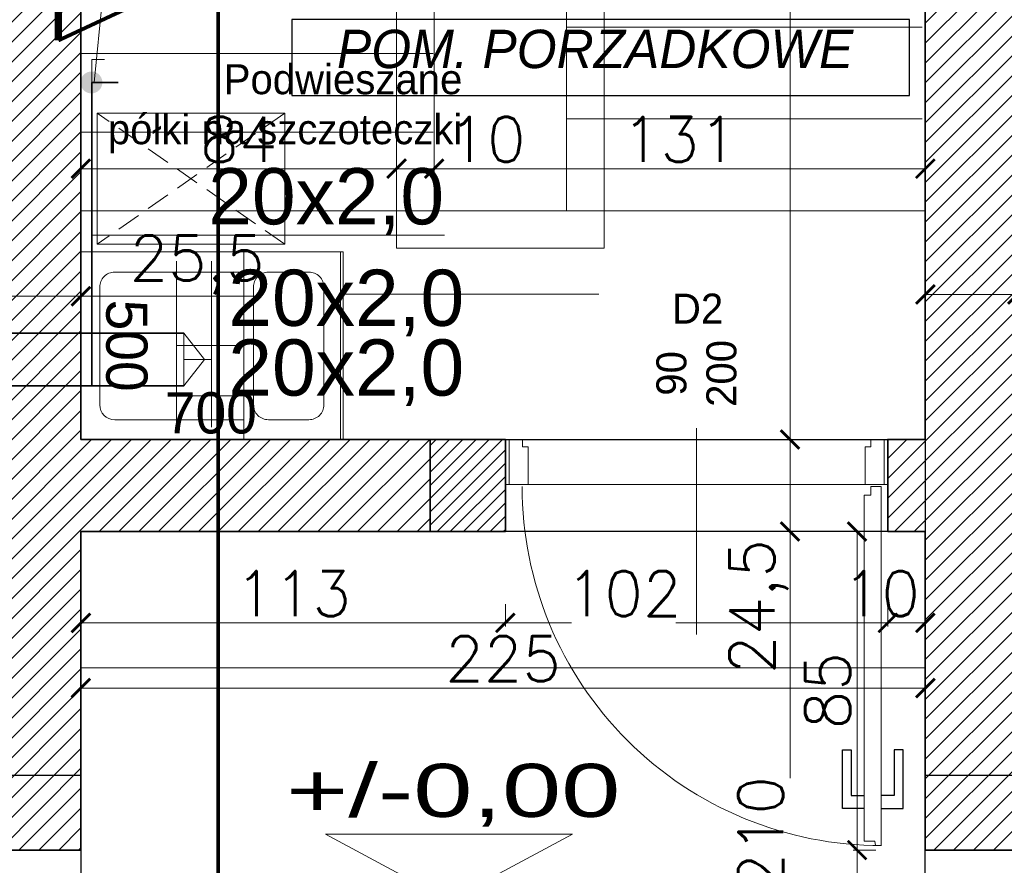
# Model space of a CAD drawing. Header units: millimetres. Extents: x -740 to 33545, y -26688 to 22494.
# Tile 129 of 256: x 10263 to 10526, y 9904 to 10129. Entities that reach past the tile are written whole.
import ezdxf
from ezdxf.lldxf.tags import DXFTag

# ---------------------------------------------------------------- set-up
doc = ezdxf.new("R2010")
doc.units = ezdxf.units.MM
doc.header["$MEASUREMENT"] = 0
doc.linetypes.add('ACAD_ISO10W100', pattern=[18, 12, -3, 0, -3])
doc.linetypes.add('DASHED2', pattern=[9.525, 6.35, -3.175])
doc.layers.get('Defpoints').update_dxf_attribs({"color": 252})
for name, color, linetype, lineweight in [('_Eko_Opis', 7, 'Continuous', 15), ('_IS_EKO_armatura', 7, 'Continuous', 15), ('_IS_EKO_opis', 7, 'Continuous', 18), ('_IS_EKO_W_Ciepła', 1, 'Continuous', 35), ('_IS_EKO_W_Urzadzenia', 7, 'Continuous', 15), ('_IS_EKO_woda_zimna', 5, 'Continuous', 35), ('A_istniejące ściany', 252, 'Continuous', 35), ('A_l.przerywana', 252, 'ICAD_ISO03W100', 9), ('A_opisy', 252, 'Continuous', 15), ('A_projektowane sciany', 252, 'Continuous', 35), ('A_wyposażenie', 252, 'Continuous', 9), ('A_ściany projektowane', 252, 'Continuous', 35), ('l. przerywana', 252, 'ICAD_ISO03W100', 9), ('l.przerywana', 252, 'ICAD_ISO03W100', 5), ('l.wypełnien', 252, 'Continuous', 5), ('Nowe_820-G Rysunki Obrazki_Nr_pióra__1', 252, 'Continuous', 13), ('wymiarowanie', 252, 'Continuous', 9)]:
    doc.layers.add(name, color=color, linetype=linetype, lineweight=lineweight)
for name, color, linetype in [('_I_EKO_PODKLAD 3', 252, 'Continuous'), ('D-opis', 252, 'Continuous'), ('stolarka', 252, 'Continuous'), ('tabelki opis', 252, 'Continuous'), ('TECHNOLOGIA KUCHNI', 252, 'Continuous')]:
    doc.layers.add(name, color=color, linetype=linetype)
doc.styles.add('Arial', font='arial.ttf')
doc.styles.add('ARIALL', font='GOTHIC.TTF', dxfattribs={"height": 40})
doc.styles.add('PROFILE', font='GOTHIC.TTF', dxfattribs={"width": 0.8})
doc.styles.add('ROMANS', font='romans')
doc.styles.add('styl2', font='simplex.shx')
tags = doc.linetypes.add('DASH', pattern=[15, 10, -5]).pattern_tags.tags
tags[6:7] = [DXFTag(74, 4), DXFTag(75, 0), DXFTag(340, '0'), DXFTag(46, 0.0), DXFTag(50, 0.0), DXFTag(44, 0.0), DXFTag(45, 0.0)]
tags[4:5] = [DXFTag(74, 4), DXFTag(75, 0), DXFTag(340, '0'), DXFTag(46, 0.0), DXFTag(50, 0.0), DXFTag(44, 0.0), DXFTag(45, 0.0)]
tags = doc.linetypes.add('ICAD_ISO03W100', pattern=[30, 12, -18]).pattern_tags.tags
tags[6:7] = [DXFTag(74, 4), DXFTag(75, 0), DXFTag(340, '0'), DXFTag(46, 1.0), DXFTag(50, 0.0), DXFTag(44, 0.0), DXFTag(45, 0.0)]
tags[4:5] = [DXFTag(74, 4), DXFTag(75, 0), DXFTag(340, '0'), DXFTag(46, 1.0), DXFTag(50, 0.0), DXFTag(44, 0.0), DXFTag(45, 0.0)]
doc.dimstyles.new('Skala 1-50', dxfattribs={"dimtxt": 12, "dimasz": 5, "dimexe": 1, "dimexo": 1, "dimgap": 1.5, "dimtad": 1, "dimdec": 1, "dimrnd": 0.5, "dimtxsty": 'styl2', "dimblk": 'ARCHTICK', "dimcen": 5, "dimadec": 0, "dimazin": 0, "dimtfac": 1, "dimtdec": 1, "dimtmove": 1, "dimatfit": 3, "dimldrblk": 'ARCHTICK', "dimfxl": 0, "dimlwd": -1, "dimlwe": -1, "dimarcsym": 0})
doc.dimstyles.new('Wymiary elementów w mm', dxfattribs={"dimscale": 0.5, "dimtxt": 14, "dimasz": 20, "dimexe": 0, "dimexo": 1, "dimgap": 3, "dimtad": 1, "dimdec": 0, "dimlfac": 10, "dimtxsty": 'Standard', "dimblk": 'OBLIQUE', "dimcen": 5, "dimse1": 1, "dimse2": 1, "dimsd1": 1, "dimsd2": 1, "dimclrd": 256, "dimclre": 256, "dimclrt": 252, "dimadec": 0, "dimazin": 0, "dimtfac": 1, "dimtdec": 0, "dimtmove": 0, "dimatfit": 3, "dimldrblk": 'OBLIQUE', "dimfxl": 0, "dimlwd": -1, "dimlwe": -1, "dimarcsym": 0})

# ---------------------------------------------------------------- blocks, each defined once
blk = doc.blocks.new('_ArchTick')
at = {"color": 0, "linetype": 'ByBlock', "const_width": 0.15}
blk.add_lwpolyline([(-0.5, -0.5), (0.5, 0.5)], dxfattribs=at)
blk = doc.blocks.new('*D1181')
at = {"layer": 'Defpoints', "color": 0}
for p in [(10254.19, 10079.07), (10279.59, 10078.25), (10279.59, 10055.46)]:
    blk.add_point(p, dxfattribs=at)
at = {"layer": 'wymiarowanie', "color": 0}
for p, q in [((10254.19, 10060.46), (10254.19, 10054.46)), ((10279.59, 10060.46), (10279.59, 10054.46)), ((10254.19, 10055.46), (10279.59, 10055.46)), ((10279.59, 10055.46), (10327.64, 10055.46))]:
    blk.add_line(p, q, dxfattribs=at)
at = {"layer": 'wymiarowanie', "color": 0, "xscale": 5, "yscale": 5, "zscale": 5, "rotation": 180}
blk.add_blockref('_ArchTick', (10254.19, 10055.46), dxfattribs=at)
at = {"layer": 'wymiarowanie', "color": 0, "xscale": 5, "yscale": 5, "zscale": 5}
blk.add_blockref('_ArchTick', (10279.59, 10055.46), dxfattribs=at)
at = {"layer": 'wymiarowanie', "color": 0, "insert": (10310.57, 10063.81), "char_height": 12, "attachment_point": 5, "style": 'styl2'}
blk.add_mtext('25,5', dxfattribs=at)
blk = doc.blocks.new('*D1183')
at = {"layer": 'Defpoints', "color": 0}
for p in [(10504.8, 10078.25), (10529.35, 10077.44), (10529.35, 10055.97)]:
    blk.add_point(p, dxfattribs=at)
at = {"layer": 'wymiarowanie', "color": 0}
for p, q in [((10504.8, 10060.97), (10504.8, 10054.97)), ((10529.35, 10060.97), (10529.35, 10054.97)), ((10504.8, 10055.97), (10529.35, 10055.97)), ((10529.35, 10055.97), (10577.4, 10055.97))]:
    blk.add_line(p, q, dxfattribs=at)
at = {"layer": 'wymiarowanie', "color": 0, "xscale": 5, "yscale": 5, "zscale": 5, "rotation": 180}
blk.add_blockref('_ArchTick', (10504.8, 10055.97), dxfattribs=at)
at = {"layer": 'wymiarowanie', "color": 0, "xscale": 5, "yscale": 5, "zscale": 5}
blk.add_blockref('_ArchTick', (10529.35, 10055.97), dxfattribs=at)
at = {"layer": 'wymiarowanie', "color": 0, "insert": (10560.33, 10064.32), "char_height": 12, "attachment_point": 5, "style": 'styl2'}
blk.add_mtext('24,5', dxfattribs=at)
blk = doc.blocks.new('*D1252')
at = {"layer": 'Defpoints', "color": 0}
for p in [(50, 5.49), (0, 0.31), (50, 0.31)]:
    blk.add_point(p, dxfattribs=at)
at = {"layer": '_I_EKO_PODKLAD 3', "color": 252, "ltscale": 0.6, "insert": (25, 12.5), "char_height": 11, "attachment_point": 5}
blk.add_mtext('500', dxfattribs=at)
blk = doc.blocks.new('_Oblique')
at = {"color": 0, "linetype": 'ByBlock', "lineweight": -2}
blk.add_line((-0.5, -0.5), (0.5, 0.5), dxfattribs=at)
blk = doc.blocks.new('*D1253')
at = {"layer": 'Defpoints', "color": 0}
for p in [(50, 69.96), (50, 69.96), (66.59, 0)]:
    blk.add_point(p, dxfattribs=at)
at = {"layer": '_I_EKO_PODKLAD 3', "color": 252, "ltscale": 0.6, "insert": (43, 34.98), "char_height": 11, "attachment_point": 5, "rotation": 90}
blk.add_mtext('700', dxfattribs=at)
blk = doc.blocks.new('*D2222')
at = {"layer": 'Defpoints', "color": 0}
for p in [(10468.72, 9992.74), (10499.8, 9992.74), (10443.84, 9782.76)]:
    blk.add_point(p, dxfattribs=at)
at = {"layer": 'wymiarowanie', "color": 0}
for p, q in [((10473.72, 9992.74), (10467.72, 9992.74)), ((10468.72, 9992.74), (10468.72, 9926.95)), ((10468.72, 9782.76), (10468.72, 9897.22)), ((10463.72, 9782.76), (10469.72, 9782.76))]:
    blk.add_line(p, q, dxfattribs=at)
at = {"layer": 'wymiarowanie', "color": 0, "xscale": 5, "yscale": 5, "zscale": 5}
for p, rotation in [((10468.72, 9992.74), 90), ((10468.72, 9782.76), 270)]:
    blk.add_blockref('_ArchTick', p, dxfattribs=dict(at, rotation=rotation))
at = {"layer": 'wymiarowanie', "color": 0, "insert": (10460.92, 9912.09), "char_height": 12, "attachment_point": 5, "rotation": 90, "style": 'styl2'}
blk.add_mtext('210', dxfattribs=at)
blk = doc.blocks.new('*D2223')
at = {"layer": 'Defpoints', "color": 0}
for p in [(10468.72, 10017.29), (10504.8, 10017.29), (10499.8, 9992.74)]:
    blk.add_point(p, dxfattribs=at)
at = {"layer": 'wymiarowanie', "color": 0}
for p, q in [((10473.72, 10017.29), (10467.72, 10017.29)), ((10468.72, 9992.74), (10468.72, 10017.29)), ((10473.72, 9992.74), (10467.72, 9992.74))]:
    blk.add_line(p, q, dxfattribs=at)
at = {"layer": 'wymiarowanie', "color": 0, "xscale": 5, "yscale": 5, "zscale": 5}
for p, rotation in [((10468.72, 10017.29), 90), ((10468.72, 9992.74), 270)]:
    blk.add_blockref('_ArchTick', p, dxfattribs=dict(at, rotation=rotation))
at = {"layer": 'wymiarowanie', "color": 0, "insert": (10460.38, 9972.7), "char_height": 12, "attachment_point": 5, "rotation": 90, "style": 'styl2'}
blk.add_mtext('24,5', dxfattribs=at)
blk = doc.blocks.new('*D2224')
at = {"layer": 'Defpoints', "color": 0}
for p in [(10468.72, 10249.75), (10494.8, 10249.75), (10504.8, 10017.29)]:
    blk.add_point(p, dxfattribs=at)
at = {"layer": 'wymiarowanie', "color": 0}
for p, q in [((10473.72, 10249.75), (10467.72, 10249.75)), ((10468.72, 10249.75), (10468.72, 10181.23)), ((10468.72, 10017.29), (10468.72, 10137.83)), ((10473.72, 10017.29), (10467.72, 10017.29))]:
    blk.add_line(p, q, dxfattribs=at)
at = {"layer": 'wymiarowanie', "color": 0, "xscale": 5, "yscale": 5, "zscale": 5}
for p, rotation in [((10468.72, 10249.75), 90), ((10468.72, 10017.29), 270)]:
    blk.add_blockref('_ArchTick', p, dxfattribs=dict(at, rotation=rotation))
at = {"layer": 'wymiarowanie', "color": 0, "insert": (10460.38, 10159.53), "char_height": 12, "attachment_point": 5, "rotation": 90, "style": 'styl2'}
blk.add_mtext('232,5', dxfattribs=at)
blk = doc.blocks.new('*D2478')
at = {"layer": 'Defpoints', "color": 0}
for p in [(10007.19, 9907.76), (10279.59, 9907.76), (10279.59, 9871.75)]:
    blk.add_point(p, dxfattribs=at)
at = {"layer": 'wymiarowanie', "color": 0}
for p, q in [((10007.19, 9876.75), (10007.19, 9870.75)), ((10279.59, 9876.75), (10279.59, 9870.75)), ((10007.19, 9871.75), (10279.59, 9871.75))]:
    blk.add_line(p, q, dxfattribs=at)
at = {"layer": 'wymiarowanie', "color": 0, "xscale": 5, "yscale": 5, "zscale": 5, "rotation": 180}
blk.add_blockref('_ArchTick', (10007.19, 9871.75), dxfattribs=at)
at = {"layer": 'wymiarowanie', "color": 0, "xscale": 5, "yscale": 5, "zscale": 5}
blk.add_blockref('_ArchTick', (10279.59, 9871.75), dxfattribs=at)
at = {"layer": 'wymiarowanie', "color": 0, "insert": (10143.39, 9880.09), "char_height": 12, "attachment_point": 5, "style": 'styl2'}
blk.add_mtext('272,5', dxfattribs=at)
blk = doc.blocks.new('*D2479')
at = {"layer": 'Defpoints', "color": 0}
for p in [(10279.59, 9907.76), (10504.8, 9907.76), (10504.8, 9871.75)]:
    blk.add_point(p, dxfattribs=at)
at = {"layer": 'wymiarowanie', "color": 0}
for p, q in [((10279.59, 9876.75), (10279.59, 9870.75)), ((10504.8, 9876.75), (10504.8, 9870.75)), ((10279.59, 9871.75), (10504.8, 9871.75))]:
    blk.add_line(p, q, dxfattribs=at)
at = {"layer": 'wymiarowanie', "color": 0, "xscale": 5, "yscale": 5, "zscale": 5, "rotation": 180}
blk.add_blockref('_ArchTick', (10279.59, 9871.75), dxfattribs=at)
at = {"layer": 'wymiarowanie', "color": 0, "xscale": 5, "yscale": 5, "zscale": 5}
blk.add_blockref('_ArchTick', (10504.8, 9871.75), dxfattribs=at)
at = {"layer": 'wymiarowanie', "color": 0, "insert": (10392.19, 9879.55), "char_height": 12, "attachment_point": 5, "style": 'styl2'}
blk.add_mtext('225', dxfattribs=at)
blk = doc.blocks.new('*D2480')
at = {"layer": 'Defpoints', "color": 0}
for p in [(10504.8, 9907.76), (10769.66, 9907.76), (10769.66, 9871.75)]:
    blk.add_point(p, dxfattribs=at)
at = {"layer": 'wymiarowanie', "color": 0}
for p, q in [((10504.8, 9876.75), (10504.8, 9870.75)), ((10769.66, 9876.75), (10769.66, 9870.75)), ((10504.8, 9871.75), (10698.86, 9871.75)), ((10769.66, 9871.75), (10728.38, 9871.75))]:
    blk.add_line(p, q, dxfattribs=at)
at = {"layer": 'wymiarowanie', "color": 0, "xscale": 5, "yscale": 5, "zscale": 5, "rotation": 180}
blk.add_blockref('_ArchTick', (10504.8, 9871.75), dxfattribs=at)
at = {"layer": 'wymiarowanie', "color": 0, "xscale": 5, "yscale": 5, "zscale": 5}
blk.add_blockref('_ArchTick', (10769.66, 9871.75), dxfattribs=at)
at = {"layer": 'wymiarowanie', "color": 0, "insert": (10713.62, 9879.55), "char_height": 12, "attachment_point": 5, "style": 'styl2'}
blk.add_mtext('265', dxfattribs=at)
blk = doc.blocks.new('*D2497')
at = {"layer": 'Defpoints', "color": 0}
for p in [(10279.59, 10137.53), (10363.8, 10137.53), (10363.8, 10089.49)]:
    blk.add_point(p, dxfattribs=at)
at = {"layer": 'wymiarowanie', "color": 0}
for p, q in [((10279.59, 10094.49), (10279.59, 10088.49)), ((10363.8, 10094.49), (10363.8, 10088.49)), ((10279.59, 10089.49), (10363.8, 10089.49))]:
    blk.add_line(p, q, dxfattribs=at)
at = {"layer": 'wymiarowanie', "color": 0, "xscale": 5, "yscale": 5, "zscale": 5, "rotation": 180}
blk.add_blockref('_ArchTick', (10279.59, 10089.49), dxfattribs=at)
at = {"layer": 'wymiarowanie', "color": 0, "xscale": 5, "yscale": 5, "zscale": 5}
blk.add_blockref('_ArchTick', (10363.8, 10089.49), dxfattribs=at)
at = {"layer": 'wymiarowanie', "color": 0, "insert": (10321.69, 10097.29), "char_height": 12, "attachment_point": 5, "style": 'styl2'}
blk.add_mtext('84', dxfattribs=at)
blk = doc.blocks.new('*D2498')
at = {"layer": 'Defpoints', "color": 0}
for p in [(10363.8, 10137.53), (10373.8, 10109.04), (10373.8, 10089.49)]:
    blk.add_point(p, dxfattribs=at)
at = {"layer": 'wymiarowanie', "color": 0}
for p, q in [((10363.8, 10094.49), (10363.8, 10088.49)), ((10373.8, 10094.49), (10373.8, 10088.49)), ((10363.8, 10089.49), (10373.8, 10089.49))]:
    blk.add_line(p, q, dxfattribs=at)
at = {"layer": 'wymiarowanie', "color": 0, "xscale": 5, "yscale": 5, "zscale": 5, "rotation": 180}
blk.add_blockref('_ArchTick', (10363.8, 10089.49), dxfattribs=at)
at = {"layer": 'wymiarowanie', "color": 0, "xscale": 5, "yscale": 5, "zscale": 5}
blk.add_blockref('_ArchTick', (10373.8, 10089.49), dxfattribs=at)
at = {"layer": 'wymiarowanie', "color": 0, "insert": (10387.88, 10097.29), "char_height": 12, "attachment_point": 5, "style": 'styl2'}
blk.add_mtext('10', dxfattribs=at)
blk = doc.blocks.new('*D2499')
at = {"layer": 'Defpoints', "color": 0}
for p in [(10373.8, 10109.04), (10504.8, 10108.69), (10504.8, 10089.49)]:
    blk.add_point(p, dxfattribs=at)
at = {"layer": 'wymiarowanie', "color": 0}
for p, q in [((10373.8, 10094.49), (10373.8, 10088.49)), ((10504.8, 10094.49), (10504.8, 10088.49)), ((10373.8, 10089.49), (10504.8, 10089.49))]:
    blk.add_line(p, q, dxfattribs=at)
at = {"layer": 'wymiarowanie', "color": 0, "xscale": 5, "yscale": 5, "zscale": 5, "rotation": 180}
blk.add_blockref('_ArchTick', (10373.8, 10089.49), dxfattribs=at)
at = {"layer": 'wymiarowanie', "color": 0, "xscale": 5, "yscale": 5, "zscale": 5}
blk.add_blockref('_ArchTick', (10504.8, 10089.49), dxfattribs=at)
at = {"layer": 'wymiarowanie', "color": 0, "insert": (10439.3, 10097.29), "char_height": 12, "attachment_point": 5, "style": 'styl2'}
blk.add_mtext('131', dxfattribs=at)
blk = doc.blocks.new('*D2662')
at = {"layer": 'Defpoints', "color": 0}
for p in [(10279.59, 9992.74), (10392.8, 9992.74), (10392.8, 9968.36)]:
    blk.add_point(p, dxfattribs=at)
at = {"layer": 'wymiarowanie', "color": 0}
for p, q in [((10279.59, 9973.36), (10279.59, 9967.36)), ((10392.8, 9973.36), (10392.8, 9967.36)), ((10279.59, 9968.36), (10392.8, 9968.36))]:
    blk.add_line(p, q, dxfattribs=at)
at = {"layer": 'wymiarowanie', "color": 0, "xscale": 5, "yscale": 5, "zscale": 5, "rotation": 180}
blk.add_blockref('_ArchTick', (10279.59, 9968.36), dxfattribs=at)
at = {"layer": 'wymiarowanie', "color": 0, "xscale": 5, "yscale": 5, "zscale": 5}
blk.add_blockref('_ArchTick', (10392.8, 9968.36), dxfattribs=at)
at = {"layer": 'wymiarowanie', "color": 0, "insert": (10336.19, 9976.16), "char_height": 12, "attachment_point": 5, "style": 'styl2'}
blk.add_mtext('113', dxfattribs=at)
blk = doc.blocks.new('*D2663')
at = {"layer": 'Defpoints', "color": 0}
for p in [(10392.8, 9992.74), (10494.8, 9992.74), (10494.8, 9968.36)]:
    blk.add_point(p, dxfattribs=at)
at = {"layer": 'wymiarowanie', "color": 0}
for p, q in [((10392.8, 9973.36), (10392.8, 9967.36)), ((10494.8, 9973.36), (10494.8, 9967.36)), ((10392.8, 9968.36), (10410.46, 9968.36)), ((10494.8, 9968.36), (10438.23, 9968.36))]:
    blk.add_line(p, q, dxfattribs=at)
at = {"layer": 'wymiarowanie', "color": 0, "xscale": 5, "yscale": 5, "zscale": 5, "rotation": 180}
blk.add_blockref('_ArchTick', (10392.8, 9968.36), dxfattribs=at)
at = {"layer": 'wymiarowanie', "color": 0, "xscale": 5, "yscale": 5, "zscale": 5}
blk.add_blockref('_ArchTick', (10494.8, 9968.36), dxfattribs=at)
at = {"layer": 'wymiarowanie', "color": 0, "insert": (10424.34, 9976.16), "char_height": 12, "attachment_point": 5, "style": 'styl2'}
blk.add_mtext('102', dxfattribs=at)
blk = doc.blocks.new('*D2664')
at = {"layer": 'Defpoints', "color": 0}
for p in [(10494.8, 9992.74), (10504.8, 9992.74), (10504.8, 9968.36)]:
    blk.add_point(p, dxfattribs=at)
at = {"layer": 'wymiarowanie', "color": 0}
for p, q in [((10494.8, 9973.36), (10494.8, 9967.36)), ((10504.8, 9973.36), (10504.8, 9967.36)), ((10494.8, 9968.36), (10504.8, 9968.36))]:
    blk.add_line(p, q, dxfattribs=at)
at = {"layer": 'wymiarowanie', "color": 0, "xscale": 5, "yscale": 5, "zscale": 5, "rotation": 180}
blk.add_blockref('_ArchTick', (10494.8, 9968.36), dxfattribs=at)
at = {"layer": 'wymiarowanie', "color": 0, "xscale": 5, "yscale": 5, "zscale": 5}
blk.add_blockref('_ArchTick', (10504.8, 9968.36), dxfattribs=at)
at = {"layer": 'wymiarowanie', "color": 0, "insert": (10493.05, 9976.16), "char_height": 12, "attachment_point": 5, "style": 'styl2'}
blk.add_mtext('10', dxfattribs=at)
blk = doc.blocks.new('*D2665')
at = {"layer": 'Defpoints', "color": 0}
for p in [(10279.59, 9979.98), (10504.8, 9979.98), (10504.8, 9950.97)]:
    blk.add_point(p, dxfattribs=at)
at = {"layer": 'wymiarowanie', "color": 0}
for p, q in [((10279.59, 9955.97), (10279.59, 9949.97)), ((10504.8, 9955.97), (10504.8, 9949.97)), ((10279.59, 9950.97), (10504.8, 9950.97))]:
    blk.add_line(p, q, dxfattribs=at)
at = {"layer": 'wymiarowanie', "color": 0, "xscale": 5, "yscale": 5, "zscale": 5, "rotation": 180}
blk.add_blockref('_ArchTick', (10279.59, 9950.97), dxfattribs=at)
at = {"layer": 'wymiarowanie', "color": 0, "xscale": 5, "yscale": 5, "zscale": 5}
blk.add_blockref('_ArchTick', (10504.8, 9950.97), dxfattribs=at)
at = {"layer": 'wymiarowanie', "color": 0, "insert": (10392.19, 9958.77), "char_height": 12, "attachment_point": 5, "style": 'styl2'}
blk.add_mtext('225', dxfattribs=at)
blk = doc.blocks.new('*D2793')
at = {"layer": 'Defpoints', "color": 0}
for p in [(10486.59, 9907.76), (10504.8, 9907.76), (10279.59, 9782.76)]:
    blk.add_point(p, dxfattribs=at)
at = {"layer": 'wymiarowanie', "color": 0}
for p, q in [((10491.59, 9907.76), (10485.59, 9907.76)), ((10486.59, 9782.76), (10486.59, 9907.76)), ((10481.59, 9782.76), (10487.59, 9782.76))]:
    blk.add_line(p, q, dxfattribs=at)
at = {"layer": 'wymiarowanie', "color": 0, "xscale": 5, "yscale": 5, "zscale": 5}
for p, rotation in [((10486.59, 9907.76), 90), ((10486.59, 9782.76), 270)]:
    blk.add_blockref('_ArchTick', p, dxfattribs=dict(at, rotation=rotation))
at = {"layer": 'wymiarowanie', "color": 0, "insert": (10478.79, 9845.26), "char_height": 12, "attachment_point": 5, "rotation": 90, "style": 'styl2'}
blk.add_mtext('125', dxfattribs=at)
blk = doc.blocks.new('*D2794')
at = {"layer": 'Defpoints', "color": 0}
for p in [(10486.59, 9992.74), (10504.8, 9992.74), (10504.8, 9907.76)]:
    blk.add_point(p, dxfattribs=at)
at = {"layer": 'wymiarowanie', "color": 0}
for p, q in [((10491.59, 9992.74), (10485.59, 9992.74)), ((10486.59, 9907.76), (10486.59, 9992.74)), ((10491.59, 9907.76), (10485.59, 9907.76))]:
    blk.add_line(p, q, dxfattribs=at)
at = {"layer": 'wymiarowanie', "color": 0, "xscale": 5, "yscale": 5, "zscale": 5}
for p, rotation in [((10486.59, 9992.74), 90), ((10486.59, 9907.76), 270)]:
    blk.add_blockref('_ArchTick', p, dxfattribs=dict(at, rotation=rotation))
at = {"layer": 'wymiarowanie', "color": 0, "insert": (10478.79, 9950.25), "char_height": 12, "attachment_point": 5, "rotation": 90, "style": 'styl2'}
blk.add_mtext('85', dxfattribs=at)
blk = doc.blocks.new('A$C0EED3E4A')
at = {"layer": '_I_EKO_PODKLAD 3', "lineweight": 9}
for p, q in [((0, 69.56), (50, 69.56)), ((0, 43.79), (50, 43.79)), ((5.38, 43.79), (44.76, 43.79)), ((5.38, 9.34), (5.38, 43.79)), ((11.77, 25.85), (11.77, 43.79)), ((24.97, 25.85), (24.97, 43.79)), ((38.36, 25.85), (38.36, 43.79)), ((44.76, 43.79), (44.76, 9.34)), ((2.47, 35.13), (46.72, 35.13)), ((2.47, 25.85), (46.72, 25.85)), ((40.76, 5.34), (9.38, 5.34))]:
    blk.add_line(p, q, dxfattribs=at)
blk.add_lwpolyline([(0, 0.31), (50, 0.31), (50, 70.31), (0, 70.31)], close=True, dxfattribs=at)
blk.add_lwpolyline([(9.38, 65.13), (40.76, 65.13, -0.414214), (44.76, 61.13), (44.76, 50.35, -0.414214), (40.76, 46.35), (9.38, 46.35, -0.414214), (5.38, 50.35), (5.38, 61.13, -0.414214)], format="xyb", close=True, dxfattribs=at)
for centre, start, end in [((9.38, 9.34), 180, 270), ((40.76, 9.34), 270, 0)]:
    blk.add_arc(centre, 4, start, end, dxfattribs=at)
at = {"layer": '_I_EKO_PODKLAD 3'}
for base, p1, p2, angle, picture, middle in [((50, 69.96), (66.59, 0), (50, 69.96), 90, '*D1253', (43, 34.98)), ((50, 5.49), (0, 0.31), (50, 0.31), 0, '*D1252', (25, 12.5))]:
    dim = blk.add_linear_dim(base=base, p1=p1, p2=p2, angle=angle, dimstyle='Wymiary elementów w mm', override={"dimtxt": 22}, dxfattribs=at)
    dim.commit()
    dim.dimension.update_dxf_attribs({"geometry": picture, "text_midpoint": middle})
blk = doc.blocks.new('zlew porzadkowy')
at = {"layer": 'TECHNOLOGIA KUCHNI', "rotation": 270}
blk.add_blockref('A$C0EED3E4A', (185491.89, -816814.32), dxfattribs=at)

msp = doc.modelspace()

# ---------------------------------------------------------------- hatches: boundary and pattern name
at = {"layer": '_IS_EKO_armatura', "linetype": 'ByBlock'}
msp.add_hatch(color=256, dxfattribs=at).paths.add_polyline_path([(10279.86, 10111.05, -1), (10284.94, 10113.93, -1)])
at = {"layer": 'l.wypełnien'}
h = msp.add_hatch(dxfattribs=at)
h.set_pattern_fill('ANSI31', color=256, scale=30, style=0)
h.paths.add_polyline_path([(10179.68, 10402.52), (10279.59, 10402.52), (10279.59, 10396.52), (10273.59, 10396.52), (10273.59, 10123.69), (10279.59, 10126.48), (10279.59, 10017.29), (10316.23, 10017.29), (10316.23, 9992.74), (10279.59, 9992.74), (10279.59, 9927.76), (10254.19, 9927.76), (10254.19, 10359.34), (10179.68, 10359.34)])
h.paths.add_polyline_path([(10260.11, 10246.37), (10272.71, 10246.37), (10272.71, 10279.87), (10260.11, 10279.87)], flags=24)
h.paths.add_polyline_path([(10504.8, 10309.84), (10504.8, 10297.84), (10504.8, 10254.75), (10504.8, 10017.29), (10504.8, 9992.74), (10504.8, 9927.76), (10529.35, 9927.76), (10529.35, 10281.34), (10542.35, 10281.34), (10542.35, 10359.34), (10636.35, 10359.34), (10635.51, 10402.52), (10504.8, 10402.52), (10504.8, 10396.52)])
h.paths.add_polyline_path([(10504.8, 10396.52), (10510.8, 10396.52), (10510.8, 10309.84), (10504.8, 10309.84)], flags=16)
h.paths.add_polyline_path([(10504.8, 10392.52), (10504.8, 10309.84), (10510.8, 10309.84), (10510.8, 10396.52), (10504.8, 10396.52)], flags=0)
h.paths.add_polyline_path([(10515.95, 10326.34), (10515.95, 10347.34), (10530.35, 10347.34), (10530.35, 10326.34)], flags=16)
h.paths.add_polyline_path([(10515.95, 10347.34), (10515.95, 10326.34), (10530.35, 10326.34), (10530.35, 10347.34)], flags=0)
h.paths.add_polyline_path([(10515.95, 10297.84), (10515.95, 10293.34), (10530.35, 10293.34), (10530.35, 10314.34), (10515.95, 10314.34), (10515.95, 10309.84)], flags=16)
h.paths.add_polyline_path([(10515.95, 10297.84), (10515.95, 10309.84), (10515.95, 10314.34), (10530.35, 10314.34), (10530.35, 10293.34), (10515.95, 10293.34)], flags=0)
h.paths.add_polyline_path([(10504.8, 10254.75), (10504.8, 10297.84), (10510.8, 10297.84), (10510.8, 10254.75)], flags=16)
h.paths.add_polyline_path([(10510.8, 10254.75), (10510.8, 10297.84), (10504.8, 10297.84), (10504.8, 10259.75), (10504.8, 10254.75)], flags=0)
h.paths.add_polyline_path([(10504.8, 10297.84), (10510.8, 10297.84), (10510.8, 10309.84), (10504.8, 10309.84)], flags=16)
h.paths.add_polyline_path([(10504.8, 10309.84), (10510.8, 10309.84), (10510.8, 10297.84), (10504.8, 10297.84)], flags=0)
h.paths.add_polyline_path([(10510.8, 10309.84), (10515.95, 10309.84), (10515.95, 10297.84), (10510.8, 10297.84)], flags=16)
h.paths.add_polyline_path([(10510.84, 10326.02), (10523.45, 10326.02), (10523.45, 10359.52), (10510.84, 10359.52)], flags=8)
h.paths.add_polyline_path([(10510.84, 10326.02), (10523.45, 10326.02), (10523.45, 10359.52), (10510.84, 10359.52)], flags=8)
h.paths.add_polyline_path([(9506.72, 10359.34), (9506.72, 10402.52), (9858.19, 10402.52), (9858.19, 10359.34)])
h.paths.add_polyline_path([(10000.19, 10359.34), (10089.09, 10359.34), (10089.09, 10402.52), (10000.19, 10402.52)])
h.paths.add_polyline_path([(10273.59, 10123.69), (10273.59, 10396.52), (10279.59, 10396.52), (10279.59, 10359.34), (10279.59, 10126.48)])
h.paths.add_polyline_path([(10372.72, 9992.74), (10372.72, 10017.29), (10316.23, 10017.29), (10316.23, 9992.74)])
h.paths.add_polyline_path([(9858.19, 10359.34), (9858.19, 10402.52), (9878.19, 10402.52), (9878.19, 10359.34)])
h.paths.add_polyline_path([(10000.19, 10359.34), (10000.19, 10402.52), (9980.19, 10402.52), (9980.19, 10359.34)])
h.paths.add_polyline_path([(10279.59, 9907.76), (10279.59, 9927.76), (10254.19, 9927.76), (10254.19, 9907.76)])
h.paths.add_polyline_path([(10529.35, 9907.76), (10529.35, 9927.76), (10504.8, 9927.76), (10504.8, 9907.76)])
h.paths.add_polyline_path([(10494.8, 10017.29), (10494.8, 9992.74), (10504.8, 9992.74), (10504.8, 10017.29)])
h = msp.add_hatch(dxfattribs=at)
h.set_pattern_fill('ANSI31', color=256, scale=20, style=0)
h.paths.add_polyline_path([(10372.72, 9992.74), (10372.72, 10017.29), (10392.8, 10017.29), (10392.8, 9992.74)])

# ---------------------------------------------------------------- linework, layer by layer
at = {"layer": '_Eko_Opis', "ltscale": 0.2}
msp.add_line((10283.15, 10112.49), (10288.89, 10171.09), dxfattribs=at)
at = {"layer": '_IS_EKO_armatura', "linetype": 'ByBlock'}
for p, q in [((10285.91, 10118.62), (10282.5, 10118.59)), ((10282.5, 10118.59), (10282.54, 10112.49))]:
    msp.add_line(p, q, dxfattribs=at)
at = {"layer": '_IS_EKO_opis'}
msp.add_line((10282.47, 10071.75), (10376.58, 10071.75), dxfattribs=at)
at = {"layer": '_IS_EKO_W_Ciepła', "linetype": 'ByBlock'}
msp.add_line((10307.02, 10045.6), (10238.19, 10045.6), dxfattribs=at)
at = {"layer": '_IS_EKO_W_Urzadzenia'}
for p, q in [((10307.02, 10031.6), (10307.02, 10045.6)), ((10312.56, 10038.6), (10307.02, 10045.6)), ((10307.02, 10031.6), (10312.56, 10038.6)), ((10307.04, 10038.6), (10314.41, 10038.6))]:
    msp.add_line(p, q, dxfattribs=at)
at = {"layer": '_IS_EKO_woda_zimna', "linetype": 'ByBlock'}
for p, q in [((10289.54, 10112.49), (10282.54, 10112.49)), ((10282.54, 10112.49), (10282.54, 10031.6)), ((10307.02, 10031.6), (10246.19, 10031.6))]:
    msp.add_line(p, q, dxfattribs=at)
at = {"layer": 'A_istniejące ściany'}
for points in [[(10504.8, 10402.52), (10504.8, 10017.29)], [(10279.59, 10017.29), (10279.59, 10359.34)], [(10372.72, 10017.29), (10279.59, 10017.29)], [(10372.72, 9992.74), (10372.72, 10017.29)], [(10279.59, 9992.74), (10372.72, 9992.74)], [(10279.59, 9907.76), (10279.59, 9992.74)], [(10504.8, 9992.74), (10504.8, 9907.76)]]:
    msp.add_lwpolyline(points, dxfattribs=at)
at = {"layer": 'A_l.przerywana', "ltscale": 0.3}
msp.add_lwpolyline([(10392.8, 10005.29), (10392.8, 10017.29), (10494.8, 10017.29), (10494.8, 10005.29)], close=True, dxfattribs=at)
msp.add_lwpolyline([(10494.8, 10005.29), (10494.8, 10017.29)], dxfattribs=at)
at = {"layer": 'A_opisy', "ltscale": 0.3}
for points in [[(10443.8, 10046.29), (10443.8, 10020.29), (10430.8, 10020.29), (10430.8, 10046.29)], [(10456.8, 10046.29), (10456.8, 10020.29), (10443.8, 10020.29), (10443.8, 10046.29)]]:
    msp.add_lwpolyline(points, close=True, dxfattribs=at)
at = {"layer": 'A_projektowane sciany'}
for p, q in [((10392.8, 10017.29), (10392.8, 10005.29)), ((10494.8, 10017.29), (10494.8, 10005.29))]:
    msp.add_line(p, q, dxfattribs=at)
at = {"layer": 'A_wyposażenie', "linetype": 'DASHED2'}
for p, q in [((10333.96, 10104.33), (10283.96, 10069.33)), ((10333.96, 10069.33), (10283.96, 10104.33)), ((10333.96, 10104.33), (10283.96, 10069.33)), ((10333.96, 10069.33), (10283.96, 10104.33))]:
    msp.add_line(p, q, dxfattribs=at)
at = {"layer": 'A_wyposażenie'}
msp.add_lwpolyline([(10283.96, 10104.33), (10283.96, 10069.33), (10333.96, 10069.33), (10333.96, 10104.33)], close=True, dxfattribs=at)
msp.add_lwpolyline([(10283.96, 10104.33), (10283.96, 10069.33), (10333.96, 10069.33), (10333.96, 10104.33)], close=True, dxfattribs=at)
at = {"layer": 'A_ściany projektowane'}
for points in [[(10372.72, 10017.29), (10392.8, 10017.29), (10392.8, 9992.74), (10372.72, 9992.74)], [(10504.8, 10017.29), (10494.8, 10017.29), (10494.8, 9992.74), (10504.8, 9992.74)], [(10279.59, 9907.76), (10007.19, 9907.76)], [(10504.8, 9907.76), (10769.66, 9907.76)]]:
    msp.add_lwpolyline(points, dxfattribs=at)
at = {"layer": 'D-opis', "linetype": 'DASH', "lineweight": 0, "ltscale": 2.5, "const_width": 1}
msp.add_lwpolyline([(10316.23, 9432.01), (10316.23, 10977.35)], dxfattribs=at)
at = {"layer": 'l. przerywana', "ltscale": 0.3}
msp.add_lwpolyline([(10363.8, 10181.56), (10363.8, 10068.25), (10419.13, 10068.25), (10419.13, 10249.75)], dxfattribs=at)
at = {"layer": 'l.przerywana', "ltscale": 0.3}
for p, q in [((10409.13, 10249.75), (10409.13, 10078.25)), ((10373.8, 10078.25), (10373.8, 10181.56)), ((10279.59, 10120.25), (10373.57, 10120.25)), ((10279.59, 10099.25), (10373.57, 10099.25)), ((10279.59, 10078.25), (10374.41, 10078.25)), ((10374.41, 10078.25), (10504.8, 10078.25)), ((10279.59, 9956.33), (10504.8, 9956.33))]:
    msp.add_line(p, q, dxfattribs=at)
for points in [[(10409.13, 10127.25), (10503.95, 10127.25)], [(10409.13, 10102.75), (10503.95, 10102.75)]]:
    msp.add_lwpolyline(points, dxfattribs=at)
at = {"layer": 'l.przerywana', "lineweight": 30, "ltscale": 0.3}
for points in [[(10254.19, 9927.76), (10279.59, 9927.76), (10279.59, 9762.76), (10254.19, 9762.76)], [(10504.8, 9927.76), (10529.35, 9927.76), (10529.35, 9762.99), (10504.8, 9762.76)]]:
    msp.add_lwpolyline(points, close=True, dxfattribs=at)
at = {"layer": 'l.wypełnien', "linetype": 'ACAD_ISO10W100', "const_width": 2}
msp.add_lwpolyline([(10273.59, 10123.69), (10273.59, 10396.52), (10510.8, 10396.52), (10510.8, 10254.75)], dxfattribs=at)
at = {"layer": 'l.wypełnien', "linetype": 'ACAD_ISO10W100', "elevation": 2}
msp.add_lwpolyline([(10510.8, 10254.75, 2, 2, 0), (10368.8, 10254.83, 1, 1, 0), (10368.8, 10168.07, 1, 1, 0), (10273.59, 10123.69, 0, 0, 0)], format="xyseb", dxfattribs=at)
at = {"layer": 'Nowe_820-G Rysunki Obrazki_Nr_pióra__1', "linetype": 'Continuous', "lineweight": 13}
msp.add_lwpolyline([(10279.59, 9917.38), (10279.59, 9907.22)], dxfattribs=at)
at = {"layer": 'stolarka', "lineweight": 9}
for points in [[(10398.85, 10015.32), (10397.33, 10015.32), (10397.33, 10017.29), (10393.8, 10017.29), (10393.8, 10005.29), (10398.85, 10005.29), (10398.85, 10015.32)], [(10488.8, 10015.32), (10490.31, 10015.32), (10490.31, 10017.29), (10493.85, 10017.29), (10493.85, 10005.29), (10488.8, 10005.29), (10488.8, 10015.32)], [(10490.26, 10004.72), (10493.05, 10004.72), (10493.05, 9908.95), (10491.55, 9908.96), (10491.37, 9910.11), (10488.52, 9910.11), (10488.52, 10002.41), (10490.26, 10002.41), (10490.26, 10004.72)]]:
    msp.add_lwpolyline(points, dxfattribs=at)
at = {"layer": 'stolarka'}
for points in [[(10488.52, 9918.86), (10482.72, 9918.86), (10482.72, 9934.53), (10485.04, 9934.53), (10485.04, 9922.34), (10488.52, 9922.34)], [(10493.05, 9918.86), (10498.85, 9918.86), (10498.85, 9934.53), (10496.53, 9934.53), (10496.53, 9922.34), (10493.05, 9922.34)]]:
    msp.add_lwpolyline(points, dxfattribs=at)
at = {"layer": 'stolarka', "linetype": 'ICAD_ISO03W100', "lineweight": 13, "ltscale": 0.3}
msp.add_arc((10493.05, 10004.72), 95.77, 180.0003, 270.0531, dxfattribs=at)
at = {"layer": 'tabelki opis'}
msp.add_lwpolyline([(10335.85, 10109.04), (10500.58, 10109.04), (10500.58, 10129.32), (10335.85, 10129.32), (10335.85, 10109.04)], dxfattribs=at)
at = {"layer": 'wymiarowanie'}
msp.add_line((10417.75, 10056.04), (10349.59, 10055.98), dxfattribs=at)
at = {"layer": 'wymiarowanie', "linetype": 'ByBlock'}
msp.add_lwpolyline([(10377.75, 9894.27), (10410.7, 9912), (10344.8, 9912)], close=True, dxfattribs=at)

# ---------------------------------------------------------------- block references
at = {"layer": '_I_EKO_PODKLAD 3'}
msp.add_blockref('zlew porzadkowy', (-175212.62, 826881.61), dxfattribs=at)

# ---------------------------------------------------------------- texts
at = {"layer": '_IS_EKO_opis', "color": 5, "char_height": 15, "width": 58.847, "attachment_point": 1, "style": 'Arial'}
for insert in [(10313.55, 10089.63), (10318.91, 10043.96)]:
    msp.add_mtext('20x2,0', dxfattribs=dict(at, insert=insert))
at = {"layer": '_IS_EKO_opis', "color": 1, "insert": (10318.91, 10062.56), "char_height": 15, "width": 58.847, "attachment_point": 1, "style": 'Arial'}
msp.add_mtext('20x2,0', dxfattribs=at)
at = {"layer": 'A_opisy', "ltscale": 0.3, "insert": (10371.17, 9663.45), "char_height": 10.8, "width": 109.7533, "attachment_point": 1, "rotation": 90, "style": 'ARIALL'}
msp.add_mtext('\\pi43.34766;{\\fArial|b0|i1|c238|p34;120}\\P\\pi29.96106;{\\fArial|b0|i1|c238|p34;210+63}', dxfattribs=at)
at = {"layer": 'tabelki opis', "insert": (10335.85, 10126.55), "char_height": 10.24, "width": 164.736, "attachment_point": 1}
msp.add_mtext('\\pi12.03456;{\\fCentury Gothic|b0|i1|c238|p34;POM. PORZADKOWE}', dxfattribs=at)
at = {"layer": 'wymiarowanie', "style": 'PROFILE', "width": 1.5}
msp.add_text('+/-0,00', height=14.149, dxfattribs=at).set_placement((10334.33, 9916.6))
at = {"layer": 'wymiarowanie', "insert": (5416.61, 10130.15), "char_height": 12, "width": 621.5287, "attachment_point": 1}
msp.add_mtext('\\pi463.76474;{\\fCentury Gothic|b0|i0|c238|p34;Obróbka cokołowa}\\P\\pi223.76474;{\\fCentury Gothic|b0|i0|c238|p34; z blachy stalowej powlekanej w kolorze RAL 7016}', dxfattribs=at)
at = {"layer": 'wymiarowanie', "linetype": 'Continuous', "insert": (10381.32, 10140.69), "char_height": 14, "width": 327.6277, "attachment_point": 3, "style": 'ROMANS'}
msp.add_mtext('\\pi104.31218;{\\Fsimplex8;\\T0.75000;}\\P{\\fCentury Gothic|b0|i0|c238|p0;\\H0.57143x;Podwieszane}\\P{\\fCentury Gothic|b0|i0|c238|p0;\\H0.57143x;półki na szczoteczki}', dxfattribs=at)

# ---------------------------------------------------------------- dimensions: what is measured, and where the dimension line sits
at = {"layer": 'wymiarowanie'}
for base, p1, p2, picture, middle in [((10468.72, 10249.75), (10504.8, 10017.29), (10494.8, 10249.75), '*D2224', (10468.72, 10159.53)), ((10468.7237, 10017.2896), (10499.7988, 9992.7362), (10504.7988, 10017.2896), '*D2223', (10468.7237, 9972.703)), ((10468.72, 9992.74), (10443.84, 9782.76), (10499.8, 9992.74), '*D2222', (10468.72, 9912.09))]:
    dim = msp.add_linear_dim(base=base, p1=p1, p2=p2, angle=90, dimstyle='Skala 1-50', dxfattribs=at)
    dim.commit()
    dim.dimension.update_dxf_attribs({"geometry": picture, "text_midpoint": middle, "dimtype": 160})
for base, p1, p2, picture, middle in [((10363.8, 10089.49), (10279.59, 10137.53), (10363.8, 10137.53), '*D2497', (10321.69, 10097.29)), ((10504.8, 10089.49), (10373.8, 10109.04), (10504.8, 10108.69), '*D2499', (10439.3, 10097.29)), ((10392.8, 9968.36), (10279.59, 9992.74), (10392.8, 9992.74), '*D2662', (10336.19, 9976.16)), ((10504.8, 9950.97), (10279.59, 9979.98), (10504.8, 9979.98), '*D2665', (10392.19, 9958.77)), ((10279.59, 9871.75), (10007.19, 9907.76), (10279.59, 9907.76), '*D2478', (10143.39, 9880.09)), ((10504.8, 9871.75), (10279.59, 9907.76), (10504.8, 9907.76), '*D2479', (10392.19, 9879.55))]:
    dim = msp.add_linear_dim(base=base, p1=p1, p2=p2, dimstyle='Skala 1-50', dxfattribs=at)
    dim.commit()
    dim.dimension.update_dxf_attribs({"geometry": picture, "text_midpoint": middle})
for base, p1, p2, picture, middle in [((10373.8, 10089.49), (10363.8, 10137.53), (10373.8, 10109.04), '*D2498', (10387.88, 10089.49)), ((10279.59, 10055.46), (10254.19, 10079.07), (10279.59, 10078.25), '*D1181', (10310.57, 10055.46)), ((10529.3521, 10055.9708), (10504.7988, 10078.2496), (10529.3521, 10077.4375), '*D1183', (10560.3338, 10055.9708)), ((10494.8, 9968.36), (10392.8, 9992.74), (10494.8, 9992.74), '*D2663', (10424.34, 9968.36)), ((10504.8, 9968.36), (10494.8, 9992.74), (10504.8, 9992.74), '*D2664', (10493.05, 9968.36)), ((10769.66, 9871.75), (10504.8, 9907.76), (10769.66, 9907.76), '*D2480', (10713.62, 9871.75))]:
    dim = msp.add_linear_dim(base=base, p1=p1, p2=p2, dimstyle='Skala 1-50', dxfattribs=at)
    dim.commit()
    dim.dimension.update_dxf_attribs({"geometry": picture, "text_midpoint": middle, "dimtype": 160})
for base, p1, p2, picture, middle in [((10486.59, 9992.74), (10504.8, 9907.76), (10504.8, 9992.74), '*D2794', (10478.79, 9950.25)), ((10486.59, 9907.76), (10279.59, 9782.76), (10504.8, 9907.76), '*D2793', (10478.79, 9845.26))]:
    dim = msp.add_linear_dim(base=base, p1=p1, p2=p2, angle=90, dimstyle='Skala 1-50', dxfattribs=at)
    dim.commit()
    dim.dimension.update_dxf_attribs({"geometry": picture, "text_midpoint": middle})

# ---------------------------------------------------------------- next in the draw order: texts
at = {"layer": 'A_opisy', "ltscale": 0.3, "insert": (10443.8, 10033.29), "char_height": 8, "width": 26, "attachment_point": 5, "rotation": 90, "bg_fill": 2}
msp.add_mtext('\\pi3.19200;{\\fCentury Gothic|b0|i0|c238|p0;90}\\P{\\fCentury Gothic|b0|i0|c238|p0;200}', dxfattribs=at)

# ---------------------------------------------------------------- next in the draw order: linework, layer by layer
at = {"layer": 'A_l.przerywana', "lineweight": 30, "ltscale": 0.3}
msp.add_lwpolyline([(10372.72, 10017.29), (10504.8, 10017.29), (10504.8, 9992.74), (10372.72, 9992.74)], close=True, dxfattribs=at)
at = {"layer": 'A_opisy'}
msp.add_line((10443.8, 9965.29), (10443.8, 10020.29), dxfattribs=at)
at = {"layer": 'A_opisy', "lineweight": 30, "ltscale": 0.3}
msp.add_lwpolyline([(10430.8, 10059.29), (10456.8, 10059.29), (10456.8, 10046.29), (10430.8, 10046.29)], close=True, dxfattribs=at)

# ---------------------------------------------------------------- next in the draw order: texts
at = {"layer": 'A_opisy', "ltscale": 0.3, "insert": (10444.06, 10052.17), "char_height": 8, "width": 26, "attachment_point": 5, "bg_fill": 2}
msp.add_mtext('{\\fCentury Gothic|b0|i0|c238|p0;D2}', dxfattribs=at)

doc.saveas('drawing.dxf')
